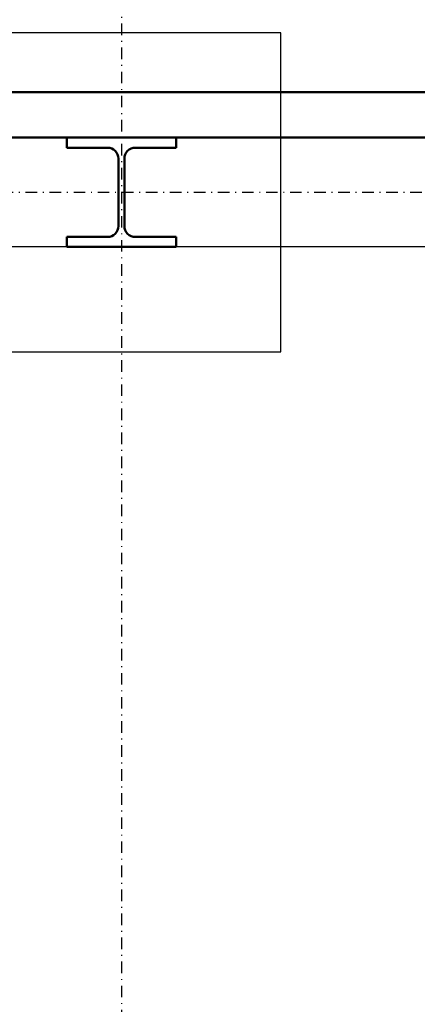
# Model space of a CAD drawing. Header units: centimetres. Extents: x 0 to 55409, y -2708 to 14680.
# Tile 192 of 215: x 52062 to 52105, y 5681 to 5790. Entities that reach past the tile are written whole.
import ezdxf

# ---------------------------------------------------------------- set-up
doc = ezdxf.new("R2010")
doc.units = ezdxf.units.CM
doc.header["$LTSCALE"] = 0.01
doc.linetypes.add('Ciągłe', pattern=[0])
doc.linetypes.add('DASHDOT2', pattern=[12.7, 6.35, -3.175, 0, -3.175])
for name, color, linetype in [('A-Grid', 191, 'DASHDOT2'), ('CKSCIANY_WIDOK', 7, 'Ciągłe'), ('CKWYMIAR', 3, 'Continuous')]:
    doc.layers.add(name, color=color, linetype=linetype)
doc.layers.add('CKPOM_POWIERZ', color=1, linetype='Continuous', plot=False)
doc.layers.add('CKSCIANY_PRZEKR', color=6, linetype='Continuous', lineweight=50)
doc.layers.add('CSPROFILE_PRZEKR', color=4, linetype='Continuous', lineweight=50)
doc.styles.get("Standard").update_dxf_attribs({"font": 'ic-simplex.shx', "width": 0.8})
doc.dimstyles.new('Kopia2 CADKON cm', dxfattribs={"dimscale": 5, "dimtxt": 3, "dimasz": 2.5, "dimexe": 1.8, "dimexo": 5, "dimgap": 0.6, "dimtad": 1, "dimrnd": 0.5, "dimtxsty": 'Standard', "dimblk1": 'OBLIQUE', "dimblk2": 'OBLIQUE', "dimsah": 1, "dimcen": 2.5, "dimadec": 1, "dimazin": 2, "dimtfac": 1, "dimtix": 1, "dimtmove": 2, "dimatfit": 3, "dimldrblk": 'OPEN30', "dimfxl": 2, "dimfxlon": 1, "dimtfill": 1, "dimtolj": 1, "dimarcsym": 0})

# ---------------------------------------------------------------- blocks, each defined once
blk = doc.blocks.new('A$7E8814A102C37C')
at = {"layer": 'A-Grid', "ltscale": 20}
blk.add_line((-367, -417), (3350, -417), dxfattribs=at)
blk.add_lwpolyline([(2500, -50), (2500, -2068)], dxfattribs=at)
blk = doc.blocks.new('CK_S_EXT_HEBHEB120')
for p, q in [((-60, 60), (60, 60)), ((-60, 60), (-60, 49)), ((60, 60), (60, 49)), ((-60, 49), (-15.25, 49)), ((60, 49), (15.25, 49)), ((-3.25, -37), (-3.25, 37)), ((3.25, -37), (3.25, 37)), ((-60, -60), (-60, -49)), ((-60, -49), (-15.25, -49)), ((60, -49), (15.25, -49)), ((60, -60), (60, -49)), ((-60, -60), (60, -60))]:
    blk.add_line(p, q)
for centre, start, end in [((-15.25, 37), 0, 90), ((15.25, 37), 90, 180), ((-15.25, -37), 270, 0), ((15.25, -37), 180, 270)]:
    blk.add_arc(centre, 12, start, end)
blk = doc.blocks.new('_OBLIQUE')
at = {"color": 0, "linetype": 'ByBlock'}
blk.add_line((-0.5, -0.5), (0.5, 0.5), dxfattribs=at)
blk = doc.blocks.new('*D269')
at = {"layer": 'CKWYMIAR', "color": 0, "lineweight": -2}
for p, q in [((49561.82, 5913.78), (49561.82, 5932.78)), ((52583.82, 5913.78), (52583.82, 5932.78)), ((49561.82, 5923.78), (52583.82, 5923.78))]:
    blk.add_line(p, q, dxfattribs=at)
at = {"layer": 'CKWYMIAR', "color": 0, "lineweight": -2, "xscale": 12.5, "yscale": 12.5, "zscale": 12.5, "rotation": 180}
blk.add_blockref('_OBLIQUE', (49561.82, 5923.78), dxfattribs=at)
at = {"layer": 'CKWYMIAR', "color": 0, "lineweight": -2, "xscale": 12.5, "yscale": 12.5, "zscale": 12.5}
blk.add_blockref('_OBLIQUE', (52583.82, 5923.78), dxfattribs=at)
at = {"layer": 'CKWYMIAR', "color": 0, "lineweight": -3, "insert": (51072.82, 5934.28), "char_height": 15, "attachment_point": 5, "bg_fill": 3, "box_fill_scale": 1.1, "bg_fill_color": 256, "bg_fill_true_color": 13158600, "bg_fill_transparency": 0}
blk.add_mtext('\\A1;3022', dxfattribs=at)
blk = doc.blocks.new('_Open30')
at = {"color": 0, "linetype": 'ByBlock', "lineweight": -2}
for p, q in [((-1, 0.2679), (0, 0)), ((0, 0), (-1, -0.2679)), ((0, 0), (-1, 0))]:
    blk.add_line(p, q, dxfattribs=at)

msp = doc.modelspace()

# ---------------------------------------------------------------- linework, layer by layer
at = {"layer": 'CKPOM_POWIERZ'}
msp.add_lwpolyline([(51083.82, 4526.604), (52566.82, 4526.604), (52566.82, 5764.604), (51083.82, 5764.604)], close=True, dxfattribs=at)
at = {"layer": 'CKSCIANY_PRZEKR'}
for p, q in [((52017.929, 5781.604), (52583.82, 5781.604)), ((52017.929, 5776.604), (52578.82, 5776.604))]:
    msp.add_line(p, q, dxfattribs=at)
at = {"layer": 'CKSCIANY_WIDOK'}
msp.add_lwpolyline([(52055.32, 5753.104), (52090.32, 5753.104), (52090.32, 5788.104), (52055.32, 5788.104)], close=True, dxfattribs=at)

# ---------------------------------------------------------------- block references
at = {"layer": 'A-Grid', "lineweight": -3}
msp.add_blockref('A$7E8814A102C37C', (49572.82, 6187.604), dxfattribs=at)
at = {"layer": 'CSPROFILE_PRZEKR', "xscale": 0.1, "yscale": 0.1, "zscale": 0.1, "rotation": 359.9999999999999}
msp.add_blockref('CK_S_EXT_HEBHEB120', (52072.82, 5770.604), dxfattribs=at)

# ---------------------------------------------------------------- next in the draw order: dimensions: what is measured, and where the dimension line sits
at = {"layer": 'CKWYMIAR', "lineweight": -3}
dim = msp.add_linear_dim(base=(52583.82, 5923.778), p1=(49561.82, 5781.604), p2=(52583.82, 5781.604), dimstyle='Kopia2 CADKON cm', override={"dimtxt": 3, "dimfxl": 2, "dimfxlon": 1, "dimtfill": 1, "dimtfillclr": 0}, dxfattribs=at)
dim.commit()
dim.dimension.update_dxf_attribs({"geometry": '*D269', "text_midpoint": (51072.82, 5934.278)})

doc.saveas('drawing.dxf')
